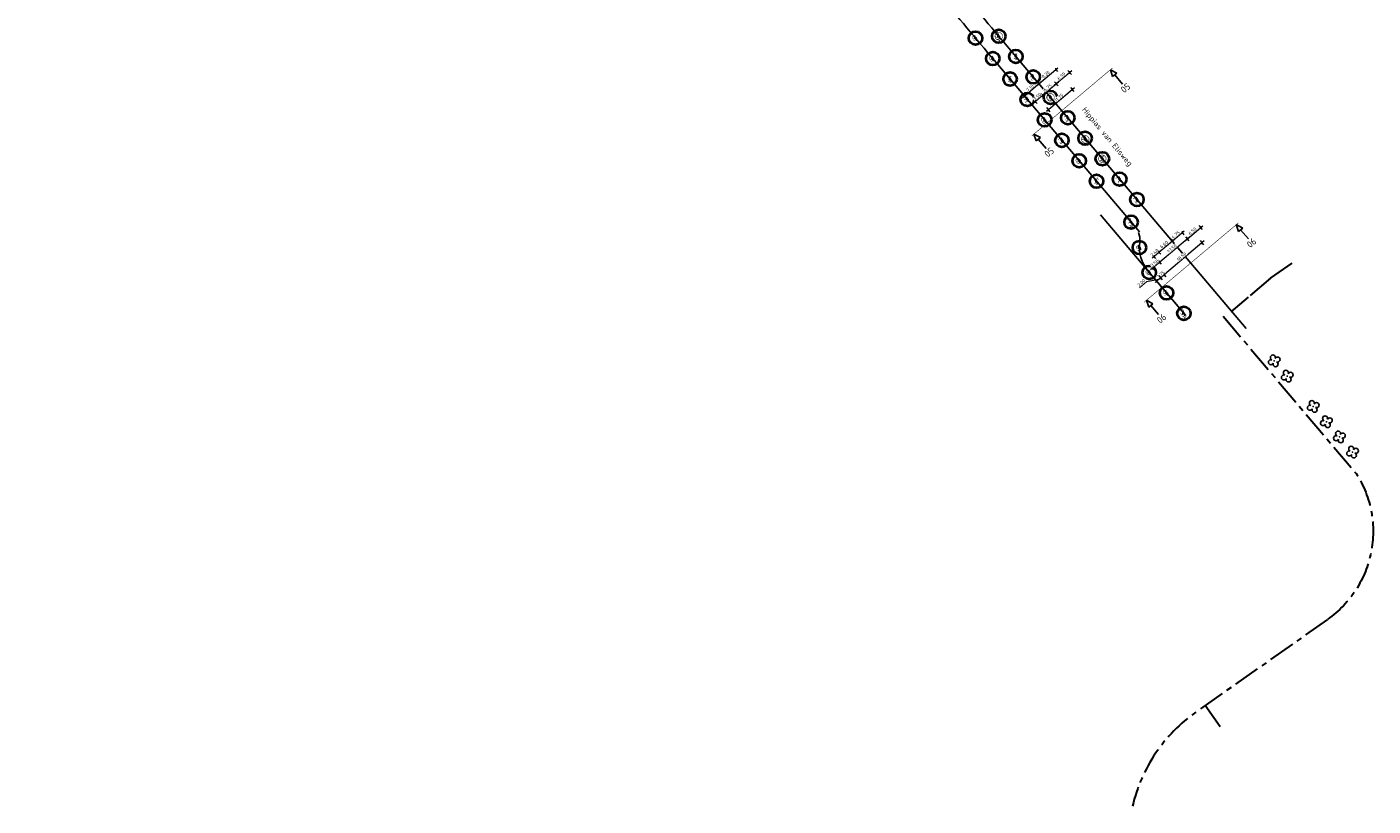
# Model space of a CAD drawing. Header units: metres. Extents: x 150805 to 161014, y 478675 to 486369.
# Tile 1 of 35: x 151349 to 151852, y 482745 to 483036. Entities that reach past the tile are written whole.
import ezdxf
from ezdxf.enums import TextEntityAlignment as Align

# ---------------------------------------------------------------- set-up
doc = ezdxf.new("R2010")
doc.units = ezdxf.units.M
doc.linetypes.add('AM-AS', pattern=[16, 10, -2, 2, -2])
doc.layers.get('0').update_dxf_attribs({"lineweight": 25})
doc.layers.get('Defpoints').update_dxf_attribs({"lineweight": 25, "true_color": 0xff7fff})
doc.layers.add('Bomen_GP_PV', color=7, linetype='Continuous')
for name, color, linetype, lineweight in [('N-WE-AM-AS_FIETSPAD-G', 3, 'AM-AS', 30), ('N-WE-GR-BOOM-1e-SD', 90, 'Continuous', 25), ('N-WE-GR-BOOM-T18', 10, 'Continuous', 18), ('N-WE-VH-KANTVERHARDING-G', 7, 'Continuous', 35), ('X-XX-AL-M', 7, 'Continuous', 18), ('X-XX-AL-VERWIJZING-S', 7, 'Continuous', 25)]:
    doc.layers.add(name, color=color, linetype=linetype, lineweight=lineweight)
doc.layers.add('N-WE-GR-BOOM-S', color=7, linetype='Continuous', lineweight=40, true_color=0x009900)
doc.styles.add('NLCS-ISO', font='NLCS-ISO.ttf')
doc.styles.add('NLCS-ISO-M500-T18', font='NLCS-ISO.ttf')
doc.styles.add('NLCS-ISO-M500-T25', font='NLCS-ISO.ttf')
doc.dimstyles.new('NLCS-M500-T25-SCHRAP-X_L2_H1', dxfattribs={"dimscale": 0.5, "dimtxt": 2.5, "dimasz": 1.4, "dimexe": 2, "dimexo": 2, "dimgap": 0.7, "dimtad": 1, "dimzin": 0, "dimdsep": 46, "dimtxsty": 'NLCS-ISO-M500-T25', "dimblk": 'OBLIQUE', "dimcen": 0, "dimdle": 2, "dimclrd": 256, "dimclre": 256, "dimclrt": 256, "dimadec": 1, "dimazin": 0, "dimtfac": 1, "dimtofl": 0, "dimtmove": 1, "dimatfit": 0, "dimldrblk": 'OBLIQUE', "dimfxl": 2, "dimfxlon": 1, "dimtfill": 1, "dimtfillclr": 254, "dimtolj": 1, "dimtzin": 0, "dimlwd": 18, "dimlwe": 18, "dimarcsym": 0})

# ---------------------------------------------------------------- blocks, each defined once
blk = doc.blocks.new('SAL-VERWIJZING_DOORSNEDE_BOVEN-SO')
for p, q in [((-2, 9), (0, 14)), ((0, 14), (2, 9)), ((2, 9), (-2, 9)), ((0, 0), (0, 9))]:
    blk.add_line(p, q)
at = {"lineweight": 50, "style": 'NLCS-ISO'}
blk.add_attdef('...', text='', height=5, dxfattribs=at).set_placement((-0.1, -1.2), align=Align.TOP_CENTER)
blk = doc.blocks.new('*U163')
blk.add_circle((0, 0), 5)
at = {"color": 0}
blk.add_circle((0, 0), 0.15, dxfattribs=at)
at = {"layer": 'Defpoints'}
blk.add_line((-2, 0), (2, 0), dxfattribs=at)
at = {"layer": 'N-WE-GR-BOOM-T18', "insert": (0, -2.3), "char_height": 3.2, "attachment_point": 8, "style": 'NLCS-ISO-M500-T18'}
blk.add_mtext_dynamic_manual_height_columns('FsA', width=4.734, gutter_width=9, heights=[0], dxfattribs=at)
blk = doc.blocks.new('*U150')
blk.add_circle((0, 0), 5)
at = {"color": 0}
blk.add_circle((0, 0), 0.15, dxfattribs=at)
at = {"layer": 'Defpoints'}
blk.add_line((-2, 0), (2, 0), dxfattribs=at)
at = {"layer": 'N-WE-GR-BOOM-T18', "insert": (0, -2.3), "char_height": 3.2, "attachment_point": 8, "style": 'NLCS-ISO-M500-T18'}
blk.add_mtext_dynamic_manual_height_columns('Ap', width=4.734, gutter_width=9, heights=[0], dxfattribs=at)
blk = doc.blocks.new('*U164')
blk.add_circle((0, 0), 5)
at = {"color": 0}
blk.add_circle((0, 0), 0.15, dxfattribs=at)
at = {"layer": 'Defpoints'}
blk.add_line((-2, 0), (2, 0), dxfattribs=at)
at = {"layer": 'N-WE-GR-BOOM-T18', "insert": (0, -2.3), "char_height": 3.2, "attachment_point": 8, "style": 'NLCS-ISO-M500-T18'}
blk.add_mtext_dynamic_manual_height_columns('Tc', width=4.734, gutter_width=9, heights=[0], dxfattribs=at)
blk = doc.blocks.new('*U165')
blk.add_circle((0, 0), 5)
at = {"color": 0}
blk.add_circle((0, 0), 0.15, dxfattribs=at)
at = {"layer": 'Defpoints'}
blk.add_line((-2, 0), (2, 0), dxfattribs=at)
at = {"layer": 'N-WE-GR-BOOM-T18', "insert": (0, -2.3), "char_height": 3.2, "attachment_point": 8, "style": 'NLCS-ISO-M500-T18'}
blk.add_mtext_dynamic_manual_height_columns('Cb', width=4.734, gutter_width=9, heights=[0], dxfattribs=at)
blk = doc.blocks.new('*U166')
blk.add_circle((0, 0), 5)
at = {"color": 0}
blk.add_circle((0, 0), 0.15, dxfattribs=at)
at = {"layer": 'Defpoints'}
blk.add_line((-2, 0), (2, 0), dxfattribs=at)
at = {"layer": 'N-WE-GR-BOOM-T18', "insert": (0, -2.3), "char_height": 3.2, "attachment_point": 8, "style": 'NLCS-ISO-M500-T18'}
blk.add_mtext_dynamic_manual_height_columns('Fs', width=4.734, gutter_width=9, heights=[0], dxfattribs=at)
blk = doc.blocks.new('*U155')
blk.add_circle((0, 0), 5)
at = {"color": 0}
blk.add_circle((0, 0), 0.15, dxfattribs=at)
at = {"layer": 'Defpoints'}
blk.add_line((-2, 0), (2, 0), dxfattribs=at)
at = {"layer": 'N-WE-GR-BOOM-T18', "insert": (0, -2.3), "char_height": 3.2, "attachment_point": 8, "style": 'NLCS-ISO-M500-T18'}
blk.add_mtext_dynamic_manual_height_columns('Gt', width=4.734, gutter_width=9, heights=[0], dxfattribs=at)
blk = doc.blocks.new('*U156')
blk.add_circle((0, 0), 5)
at = {"color": 0}
blk.add_circle((0, 0), 0.15, dxfattribs=at)
at = {"layer": 'Defpoints'}
blk.add_line((-2, 0), (2, 0), dxfattribs=at)
at = {"layer": 'N-WE-GR-BOOM-T18', "insert": (0, -2.3), "char_height": 3.2, "attachment_point": 8, "style": 'NLCS-ISO-M500-T18'}
blk.add_mtext_dynamic_manual_height_columns('Tp', width=4.734, gutter_width=9, heights=[0], dxfattribs=at)
blk = doc.blocks.new('*U161')
blk.add_circle((0, 0), 5)
at = {"color": 0}
blk.add_circle((0, 0), 0.15, dxfattribs=at)
at = {"layer": 'Defpoints'}
blk.add_line((-2, 0), (2, 0), dxfattribs=at)
at = {"layer": 'N-WE-GR-BOOM-T18', "insert": (0, -2.3), "char_height": 3.2, "attachment_point": 8, "style": 'NLCS-ISO-M500-T18'}
blk.add_mtext_dynamic_manual_height_columns('Pc', width=4.734, gutter_width=9, heights=[0], dxfattribs=at)
blk = doc.blocks.new('*U162')
blk.add_circle((0, 0), 5)
at = {"color": 0}
blk.add_circle((0, 0), 0.15, dxfattribs=at)
at = {"layer": 'Defpoints'}
blk.add_line((-2, 0), (2, 0), dxfattribs=at)
at = {"layer": 'N-WE-GR-BOOM-T18', "insert": (0, -2.3), "char_height": 3.2, "attachment_point": 8, "style": 'NLCS-ISO-M500-T18'}
blk.add_mtext_dynamic_manual_height_columns('Ur', width=4.734, gutter_width=9, heights=[0], dxfattribs=at)
blk = doc.blocks.new('*U158')
blk.add_circle((0, 0), 5)
at = {"color": 0}
blk.add_circle((0, 0), 0.15, dxfattribs=at)
at = {"layer": 'Defpoints'}
blk.add_line((-2, 0), (2, 0), dxfattribs=at)
at = {"layer": 'N-WE-GR-BOOM-T18', "insert": (0, -2.3), "char_height": 3.2, "attachment_point": 8, "style": 'NLCS-ISO-M500-T18'}
blk.add_mtext_dynamic_manual_height_columns('Pra', width=4.734, gutter_width=9, heights=[0], dxfattribs=at)
blk = doc.blocks.new('*U159')
blk.add_circle((0, 0), 5)
at = {"color": 0}
blk.add_circle((0, 0), 0.15, dxfattribs=at)
at = {"layer": 'Defpoints'}
blk.add_line((-2, 0), (2, 0), dxfattribs=at)
at = {"layer": 'N-WE-GR-BOOM-T18', "insert": (0, -2.3), "char_height": 3.2, "attachment_point": 8, "style": 'NLCS-ISO-M500-T18'}
blk.add_mtext_dynamic_manual_height_columns('Ul', width=4.734, gutter_width=9, heights=[0], dxfattribs=at)
blk = doc.blocks.new('*U160')
blk.add_circle((0, 0), 5)
at = {"color": 0}
blk.add_circle((0, 0), 0.15, dxfattribs=at)
at = {"layer": 'Defpoints'}
blk.add_line((-2, 0), (2, 0), dxfattribs=at)
at = {"layer": 'N-WE-GR-BOOM-T18', "insert": (0, -2.3), "char_height": 3.2, "attachment_point": 8, "style": 'NLCS-ISO-M500-T18'}
blk.add_mtext_dynamic_manual_height_columns('Qr', width=4.734, gutter_width=9, heights=[0], dxfattribs=at)
blk = doc.blocks.new('*U211')
at = {"color": 177, "true_color": 0x293189, "const_width": 0.4, "flags": 128}
blk.add_lwpolyline([(2.8, 0, -1), (-2.8, 0, -1)], format="xyb", close=True, dxfattribs=at)
at = {"color": 0}
blk.add_circle((0, 0), 0.15, dxfattribs=at)
at = {"layer": 'Defpoints'}
blk.add_line((-2, 0), (2, 0), dxfattribs=at)
blk = doc.blocks.new('_Oblique')
at = {"color": 0, "linetype": 'ByBlock', "lineweight": -2}
blk.add_line((-0.5, -0.5), (0.5, 0.5), dxfattribs=at)
blk = doc.blocks.new('*D173')
at = {"layer": 'Defpoints', "color": 0, "transparency": 16777216}
for p in [(151742.02, 483014.75), (151737.05, 483010.55)]:
    blk.add_point(p, dxfattribs=at)
at = {"layer": 'X-XX-AL-M', "linetype": 'Continuous', "lineweight": 18, "transparency": 16777216}
for p, q in [((151739.24, 483019.58), (151732.75, 483014.09)), ((151739.12, 483018.17), (151737.83, 483019.7)), ((151734.16, 483013.97), (151732.87, 483015.5))]:
    blk.add_line(p, q, dxfattribs=at)
at = {"layer": 'X-XX-AL-M', "lineweight": 18, "transparency": 16777216, "xscale": 0.7, "yscale": 0.7, "zscale": 0.7}
for p, rotation in [((151738.48, 483018.93), 40.20947126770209), ((151733.51, 483014.74), 220.2094712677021)]:
    blk.add_blockref('_Oblique', p, dxfattribs=dict(at, rotation=rotation))
at = {"layer": 'X-XX-AL-M', "transparency": 16777216, "insert": (151735.37, 483017.58), "char_height": 1.25, "attachment_point": 5, "rotation": 40.2095, "style": 'NLCS-ISO-M500-T25', "bg_fill": 3, "box_fill_scale": 1.1, "bg_fill_color": 256, "bg_fill_true_color": 13158600, "bg_fill_transparency": 0}
blk.add_mtext('\\A1;6.50', dxfattribs=at)
at = {"layer": 'Defpoints', "color": 0, "transparency": 16777216}
blk.add_point((151733.51, 483014.74), dxfattribs=at)
blk = doc.blocks.new('*D182')
at = {"layer": 'Defpoints', "color": 0, "transparency": 16777216}
for p in [(151741.8, 483009.96), (151732.81, 483002.41)]:
    blk.add_point(p, dxfattribs=at)
at = {"layer": 'X-XX-AL-M', "linetype": 'Continuous', "lineweight": 18, "transparency": 16777216}
for p, q in [((151740.3, 483013.29), (151729.8, 483004.42)), ((151740.18, 483011.89), (151738.89, 483013.41)), ((151731.21, 483004.3), (151729.92, 483005.83))]:
    blk.add_line(p, q, dxfattribs=at)
at = {"layer": 'X-XX-AL-M', "lineweight": 18, "transparency": 16777216, "xscale": 0.7, "yscale": 0.7, "zscale": 0.7}
for p, rotation in [((151739.54, 483012.65), 40.20947126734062), ((151730.56, 483005.06), 220.2094712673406)]:
    blk.add_blockref('_Oblique', p, dxfattribs=dict(at, rotation=rotation))
at = {"layer": 'X-XX-AL-M', "transparency": 16777216, "insert": (151734.42, 483009.6), "char_height": 1.25, "attachment_point": 5, "rotation": 40.2095, "style": 'NLCS-ISO-M500-T25', "bg_fill": 3, "box_fill_scale": 1.1, "bg_fill_color": 256, "bg_fill_true_color": 13158600, "bg_fill_transparency": 0}
blk.add_mtext('\\A1;11.75', dxfattribs=at)
at = {"layer": 'Defpoints', "color": 0, "transparency": 16777216}
blk.add_point((151730.56, 483005.06), dxfattribs=at)
blk = doc.blocks.new('*D183')
at = {"layer": 'Defpoints', "color": 0, "transparency": 16777216}
for p in [(151737.05, 483010.55), (151731.9, 483006.19)]:
    blk.add_point(p, dxfattribs=at)
at = {"layer": 'X-XX-AL-M', "linetype": 'Continuous', "lineweight": 18, "transparency": 16777216}
for p, q in [((151734.28, 483015.38), (151727.6, 483009.73)), ((151734.16, 483013.97), (151732.87, 483015.5)), ((151729, 483009.62), (151727.71, 483011.14))]:
    blk.add_line(p, q, dxfattribs=at)
at = {"layer": 'X-XX-AL-M', "lineweight": 18, "transparency": 16777216, "xscale": 0.7, "yscale": 0.7, "zscale": 0.7}
for p, rotation in [((151733.51, 483014.74), 40.20947126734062), ((151728.36, 483010.38), 220.2094712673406)]:
    blk.add_blockref('_Oblique', p, dxfattribs=dict(at, rotation=rotation))
at = {"layer": 'X-XX-AL-M', "transparency": 16777216, "insert": (151730.31, 483013.3), "char_height": 1.25, "attachment_point": 5, "rotation": 40.2095, "style": 'NLCS-ISO-M500-T25', "bg_fill": 3, "box_fill_scale": 1.1, "bg_fill_color": 256, "bg_fill_true_color": 13158600, "bg_fill_transparency": 0}
blk.add_mtext('\\A1;6.75', dxfattribs=at)
at = {"layer": 'Defpoints', "color": 0, "transparency": 16777216}
blk.add_point((151728.36, 483010.38), dxfattribs=at)
blk = doc.blocks.new('*D184')
at = {"layer": 'Defpoints', "color": 0, "transparency": 16777216}
for p in [(151731.9, 483006.19), (151729.23, 483003.93)]:
    blk.add_point(p, dxfattribs=at)
at = {"layer": 'X-XX-AL-M', "linetype": 'Continuous', "lineweight": 18, "transparency": 16777216}
for p, q in [((151729.12, 483011.02), (151724.92, 483007.47)), ((151729, 483009.62), (151727.71, 483011.14)), ((151726.33, 483007.36), (151725.04, 483008.88))]:
    blk.add_line(p, q, dxfattribs=at)
at = {"layer": 'X-XX-AL-M', "transparency": 16777216, "insert": (151726.39, 483009.99), "char_height": 1.25, "attachment_point": 5, "rotation": 40.2095, "style": 'NLCS-ISO-M500-T25', "bg_fill": 3, "box_fill_scale": 1.1, "bg_fill_color": 256, "bg_fill_true_color": 13158600, "bg_fill_transparency": 0}
blk.add_mtext('\\A1;3.50', dxfattribs=at)
at = {"layer": 'Defpoints', "color": 0, "transparency": 16777216}
blk.add_point((151725.69, 483008.12), dxfattribs=at)
at = {"layer": 'X-XX-AL-M', "lineweight": 18, "transparency": 16777216, "xscale": 0.7, "yscale": 0.7, "zscale": 0.7}
for p, rotation in [((151728.36, 483010.38), 40.20947126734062), ((151725.69, 483008.12), 220.2094712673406)]:
    blk.add_blockref('_Oblique', p, dxfattribs=dict(at, rotation=rotation))
blk = doc.blocks.new('*D189')
at = {"layer": 'Defpoints', "color": 0, "transparency": 16777216}
for p in [(151790.43, 482957.47), (151785.47, 482953.28)]:
    blk.add_point(p, dxfattribs=at)
at = {"layer": 'X-XX-AL-M', "linetype": 'Continuous', "lineweight": 18, "transparency": 16777216}
for p, q in [((151781.7, 482956.19), (151788.19, 482961.68)), ((151788.07, 482960.27), (151786.78, 482961.8)), ((151783.11, 482956.07), (151781.81, 482957.6))]:
    blk.add_line(p, q, dxfattribs=at)
at = {"layer": 'X-XX-AL-M', "lineweight": 18, "transparency": 16777216, "xscale": 0.7, "yscale": 0.7, "zscale": 0.7}
for p, rotation in [((151787.42, 482961.03), 40.20947126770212), ((151782.46, 482956.84), 220.2094712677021)]:
    blk.add_blockref('_Oblique', p, dxfattribs=dict(at, rotation=rotation))
at = {"layer": 'X-XX-AL-M', "transparency": 16777216, "insert": (151784.31, 482959.68), "char_height": 1.25, "attachment_point": 5, "rotation": 40.2095, "style": 'NLCS-ISO-M500-T25', "bg_fill": 3, "box_fill_scale": 1.1, "bg_fill_color": 256, "bg_fill_true_color": 13158600, "bg_fill_transparency": 0}
blk.add_mtext('\\A1;6.50', dxfattribs=at)
at = {"layer": 'Defpoints', "color": 0, "transparency": 16777216}
blk.add_point((151787.42, 482961.03), dxfattribs=at)
blk = doc.blocks.new('*D190')
at = {"layer": 'Defpoints', "color": 0, "transparency": 16777216}
for p in [(151779.94, 482952.46), (151774.9, 482948.2)]:
    blk.add_point(p, dxfattribs=at)
at = {"layer": 'X-XX-AL-M', "linetype": 'Continuous', "lineweight": 18, "transparency": 16777216}
for p, q in [((151771.08, 482951.17), (151777.65, 482956.72)), ((151777.53, 482955.31), (151776.24, 482956.84)), ((151772.49, 482951.05), (151771.2, 482952.58))]:
    blk.add_line(p, q, dxfattribs=at)
at = {"layer": 'X-XX-AL-M', "lineweight": 18, "transparency": 16777216, "xscale": 0.7, "yscale": 0.7, "zscale": 0.7}
for p, rotation in [((151776.88, 482956.07), 40.20947126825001), ((151771.84, 482951.81), 220.20947126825)]:
    blk.add_blockref('_Oblique', p, dxfattribs=dict(at, rotation=rotation))
at = {"layer": 'X-XX-AL-M', "transparency": 16777216, "insert": (151773.73, 482954.69), "char_height": 1.25, "attachment_point": 5, "rotation": 40.2095, "style": 'NLCS-ISO-M500-T25', "bg_fill": 3, "box_fill_scale": 1.1, "bg_fill_color": 256, "bg_fill_true_color": 13158600, "bg_fill_transparency": 0}
blk.add_mtext('\\A1;6.60', dxfattribs=at)
at = {"layer": 'Defpoints', "color": 0, "transparency": 16777216}
blk.add_point((151776.88, 482956.07), dxfattribs=at)
blk = doc.blocks.new('*D191')
at = {"layer": 'Defpoints', "color": 0, "transparency": 16777216}
for p in [(151789.93, 482953.03), (151773.82, 482943.43), (151775.77, 482941.13)]:
    blk.add_point(p, dxfattribs=at)
at = {"layer": 'X-XX-AL-M', "linetype": 'Continuous', "lineweight": 18, "transparency": 16777216}
for p, q in [((151788.72, 482956.02), (151773.06, 482942.79)), ((151788.6, 482954.61), (151787.31, 482956.14)), ((151774.47, 482942.67), (151773.18, 482944.2))]:
    blk.add_line(p, q, dxfattribs=at)
at = {"layer": 'X-XX-AL-M', "lineweight": 18, "transparency": 16777216, "xscale": 0.7, "yscale": 0.7, "zscale": 0.7}
for p, rotation in [((151787.95, 482955.37), 40.20947126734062), ((151773.82, 482943.43), 220.2094712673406)]:
    blk.add_blockref('_Oblique', p, dxfattribs=dict(at, rotation=rotation))
at = {"layer": 'X-XX-AL-M', "transparency": 16777216, "insert": (151780.26, 482950.15), "char_height": 1.25, "attachment_point": 5, "rotation": 40.2095, "style": 'NLCS-ISO-M500-T25', "bg_fill": 3, "box_fill_scale": 1.1, "bg_fill_color": 256, "bg_fill_true_color": 13158600, "bg_fill_transparency": 0}
blk.add_mtext('\\A1;18.50', dxfattribs=at)
blk = doc.blocks.new('*D192')
at = {"layer": 'Defpoints', "color": 0, "transparency": 16777216}
for p in [(151785.47, 482953.28), (151772.15, 482948.12), (151775.16, 482944.56)]:
    blk.add_point(p, dxfattribs=at)
at = {"layer": 'X-XX-AL-M', "linetype": 'Continuous', "lineweight": 18, "transparency": 16777216}
for p, q in [((151783.22, 482957.48), (151771.39, 482947.48)), ((151783.11, 482956.07), (151781.81, 482957.6)), ((151772.8, 482947.36), (151771.51, 482948.88))]:
    blk.add_line(p, q, dxfattribs=at)
at = {"layer": 'X-XX-AL-M', "lineweight": 18, "transparency": 16777216, "xscale": 0.7, "yscale": 0.7, "zscale": 0.7}
for p, rotation in [((151782.46, 482956.84), 40.20947126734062), ((151772.15, 482948.12), 220.2094712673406)]:
    blk.add_blockref('_Oblique', p, dxfattribs=dict(at, rotation=rotation))
at = {"layer": 'X-XX-AL-M', "transparency": 16777216, "insert": (151776.68, 482953.22), "char_height": 1.25, "attachment_point": 5, "rotation": 40.2095, "style": 'NLCS-ISO-M500-T25', "bg_fill": 3, "box_fill_scale": 1.1, "bg_fill_color": 256, "bg_fill_true_color": 13158600, "bg_fill_transparency": 0}
blk.add_mtext('\\A1;13.50', dxfattribs=at)
blk = doc.blocks.new('*D193')
at = {"layer": 'Defpoints', "color": 0, "transparency": 16777216}
for p in [(151775.16, 482944.56), (151772.49, 482942.3)]:
    blk.add_point(p, dxfattribs=at)
at = {"layer": 'X-XX-AL-M', "linetype": 'Continuous', "lineweight": 18, "transparency": 16777216}
for p, q in [((151772.91, 482948.77), (151768.71, 482945.22)), ((151772.8, 482947.36), (151771.51, 482948.88)), ((151770.12, 482945.1), (151768.83, 482946.63))]:
    blk.add_line(p, q, dxfattribs=at)
at = {"layer": 'X-XX-AL-M', "transparency": 16777216, "insert": (151770.18, 482947.74), "char_height": 1.25, "attachment_point": 5, "rotation": 40.2095, "style": 'NLCS-ISO-M500-T25', "bg_fill": 3, "box_fill_scale": 1.1, "bg_fill_color": 256, "bg_fill_true_color": 13158600, "bg_fill_transparency": 0}
blk.add_mtext('\\A1;3.50', dxfattribs=at)
at = {"layer": 'Defpoints', "color": 0, "transparency": 16777216}
blk.add_point((151769.48, 482945.86), dxfattribs=at)
at = {"layer": 'X-XX-AL-M', "lineweight": 18, "transparency": 16777216, "xscale": 0.7, "yscale": 0.7, "zscale": 0.7}
for p, rotation in [((151769.48, 482945.86), 220.2094712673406), ((151772.15, 482948.12), 40.20947126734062)]:
    blk.add_blockref('_Oblique', p, dxfattribs=dict(at, rotation=rotation))
blk = doc.blocks.new('*D194')
at = {"layer": 'Defpoints', "color": 0, "transparency": 16777216}
blk.add_point((151779.94, 482952.46), dxfattribs=at)
at = {"layer": 'X-XX-AL-M', "linetype": 'Continuous', "lineweight": 18, "transparency": 16777216}
for p, q in [((151776.12, 482955.43), (151781.28, 482959.79)), ((151780.51, 482959.14), (151781.16, 482958.38)), ((151777.53, 482955.31), (151776.24, 482956.84))]:
    blk.add_line(p, q, dxfattribs=at)
at = {"layer": 'X-XX-AL-M', "lineweight": 18, "transparency": 16777216, "xscale": 0.7, "yscale": 0.7, "zscale": 0.7}
for p, rotation in [((151780.51, 482959.14), 40.20947126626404), ((151776.88, 482956.07), 220.209471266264)]:
    blk.add_blockref('_Oblique', p, dxfattribs=dict(at, rotation=rotation))
at = {"layer": 'X-XX-AL-M', "transparency": 16777216, "insert": (151778.07, 482958.35), "char_height": 1.25, "attachment_point": 5, "rotation": 40.2095, "style": 'NLCS-ISO-M500-T25', "bg_fill": 3, "box_fill_scale": 1.1, "bg_fill_color": 256, "bg_fill_true_color": 13158600, "bg_fill_transparency": 0}
blk.add_mtext('\\A1;4.75', dxfattribs=at)
at = {"layer": 'Defpoints', "color": 0, "transparency": 16777216}
blk.add_point((151780.51, 482959.14), dxfattribs=at)
blk.add_point((151780.51, 482959.14), dxfattribs=at)
blk = doc.blocks.new('*D195')
at = {"layer": 'Defpoints', "color": 0, "transparency": 16777216}
for p in [(151773.45, 482946.19), (151774.9, 482948.2)]:
    blk.add_point(p, dxfattribs=at)
at = {"layer": 'X-XX-AL-M', "linetype": 'Continuous', "lineweight": 18, "transparency": 16777216}
for p, q in [((151772.61, 482952.46), (151769.25, 482949.62)), ((151770.66, 482949.5), (151769.37, 482951.03)), ((151772.49, 482951.05), (151771.2, 482952.58))]:
    blk.add_line(p, q, dxfattribs=at)
at = {"layer": 'X-XX-AL-M', "transparency": 16777216, "insert": (151770.15, 482951.65), "char_height": 1.25, "attachment_point": 5, "rotation": 40.2095, "style": 'NLCS-ISO-M500-T25', "bg_fill": 3, "box_fill_scale": 1.1, "bg_fill_color": 256, "bg_fill_true_color": 13158600, "bg_fill_transparency": 0}
blk.add_mtext('\\A1;2.40', dxfattribs=at)
at = {"layer": 'Defpoints', "color": 0, "transparency": 16777216}
blk.add_point((151770.01, 482950.26), dxfattribs=at)
at = {"layer": 'X-XX-AL-M', "lineweight": 18, "transparency": 16777216, "xscale": 0.7, "yscale": 0.7, "zscale": 0.7}
for p, rotation in [((151770.01, 482950.26), 220.2094712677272), ((151771.84, 482951.81), 40.20947126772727)]:
    blk.add_blockref('_Oblique', p, dxfattribs=dict(at, rotation=rotation))
blk = doc.blocks.new('*D206')
at = {"layer": 'Defpoints', "color": 0, "transparency": 16777216}
for p in [(151728.11, 483013.47), (151722.68, 483008.88)]:
    blk.add_point(p, dxfattribs=at)
at = {"layer": 'X-XX-AL-M', "linetype": 'Continuous', "lineweight": 18, "transparency": 16777216}
for p, q in [((151720.82, 483009.54), (151727.77, 483015.42)), ((151727.46, 483014.23), (151726.36, 483015.54)), ((151722.04, 483009.65), (151720.93, 483010.95))]:
    blk.add_line(p, q, dxfattribs=at)
at = {"layer": 'X-XX-AL-M', "lineweight": 18, "transparency": 16777216, "xscale": 0.7, "yscale": 0.7, "zscale": 0.7}
for p, rotation in [((151727, 483014.77), 40.20947126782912), ((151721.58, 483010.19), 220.2094712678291)]:
    blk.add_blockref('_Oblique', p, dxfattribs=dict(at, rotation=rotation))
at = {"layer": 'X-XX-AL-M', "transparency": 16777216, "insert": (151723.66, 483013.23), "char_height": 1.25, "attachment_point": 5, "rotation": 40.2095, "style": 'NLCS-ISO-M500-T25', "bg_fill": 3, "box_fill_scale": 1.1, "bg_fill_color": 256, "bg_fill_true_color": 13158600, "bg_fill_transparency": 0}
blk.add_mtext('\\A1;7.10', dxfattribs=at)
at = {"layer": 'Defpoints', "color": 0, "transparency": 16777216}
blk.add_point((151727, 483014.77), dxfattribs=at)
blk = doc.blocks.new('*D207')
at = {"layer": 'Defpoints', "color": 0, "transparency": 16777216}
blk.add_point((151728.11, 483013.47), dxfattribs=at)
at = {"layer": 'X-XX-AL-M', "linetype": 'Continuous', "lineweight": 18, "transparency": 16777216}
for p, q in [((151726.24, 483014.13), (151734.03, 483020.71)), ((151733.26, 483020.07), (151733.91, 483019.3)), ((151727.46, 483014.23), (151726.36, 483015.54))]:
    blk.add_line(p, q, dxfattribs=at)
at = {"layer": 'X-XX-AL-M', "lineweight": 18, "transparency": 16777216, "xscale": 0.7, "yscale": 0.7, "zscale": 0.7}
for p, rotation in [((151733.26, 483020.07), 40.20947126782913), ((151727, 483014.77), 220.2094712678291)]:
    blk.add_blockref('_Oblique', p, dxfattribs=dict(at, rotation=rotation))
at = {"layer": 'X-XX-AL-M', "transparency": 16777216, "insert": (151729.5, 483018.16), "char_height": 1.25, "attachment_point": 5, "rotation": 40.2095, "style": 'NLCS-ISO-M500-T25', "bg_fill": 3, "box_fill_scale": 1.1, "bg_fill_color": 256, "bg_fill_true_color": 13158600, "bg_fill_transparency": 0}
blk.add_mtext('\\A1;8.20', dxfattribs=at)
at = {"layer": 'Defpoints', "color": 0, "transparency": 16777216}
blk.add_point((151733.26, 483020.07), dxfattribs=at)
blk.add_point((151733.26, 483020.07), dxfattribs=at)
blk = doc.blocks.new('*D208')
at = {"layer": 'X-XX-AL-M', "linetype": 'Continuous', "lineweight": 18, "transparency": 16777216}
for p, q in [((151774.59, 482944.08), (151771.72, 482941.66)), ((151774.47, 482942.67), (151773.18, 482944.2)), ((151773.13, 482941.54), (151771.84, 482943.07))]:
    blk.add_line(p, q, dxfattribs=at)
at = {"layer": 'X-XX-AL-M', "transparency": 16777216, "insert": (151772.53, 482943.61), "char_height": 1.25, "attachment_point": 5, "rotation": 40.2095, "style": 'NLCS-ISO-M500-T25', "bg_fill": 3, "box_fill_scale": 1.1, "bg_fill_color": 256, "bg_fill_true_color": 13158600, "bg_fill_transparency": 0}
blk.add_mtext('\\A1;1.75', dxfattribs=at)
at = {"layer": 'Defpoints', "color": 0, "transparency": 16777216}
for p in [(151772.49, 482942.3), (151774.43, 482940.01), (151775.77, 482941.13)]:
    blk.add_point(p, dxfattribs=at)
at = {"layer": 'X-XX-AL-M', "lineweight": 18, "transparency": 16777216, "xscale": 0.7, "yscale": 0.7, "zscale": 0.7}
for p, rotation in [((151773.82, 482943.43), 40.20947126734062), ((151772.49, 482942.3), 220.2094712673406)]:
    blk.add_blockref('_Oblique', p, dxfattribs=dict(at, rotation=rotation))
blk = doc.blocks.new('*D209')
at = {"layer": 'Defpoints', "color": 0, "transparency": 16777216}
for p in [(151770.96, 482941.01), (151774.43, 482940.01), (151774.65, 482936.64)]:
    blk.add_point(p, dxfattribs=at)
at = {"layer": 'X-XX-AL-M', "linetype": 'Continuous', "lineweight": 18, "transparency": 16777216}
for p, q in [((151767.22, 482940.76), (151764.59, 482938.53)), ((151771.72, 482941.66), (151767.22, 482940.76)), ((151771.6, 482940.25), (151770.31, 482941.77)), ((151770.96, 482941.01), (151770.42, 482940.56)), ((151772.49, 482942.3), (151770.96, 482941.01)), ((151773.13, 482941.54), (151771.84, 482943.07)), ((151772.49, 482942.3), (151773.02, 482942.75))]:
    blk.add_line(p, q, dxfattribs=at)
at = {"layer": 'X-XX-AL-M', "lineweight": 18, "transparency": 16777216, "xscale": 0.7, "yscale": 0.7, "zscale": 0.7}
for p, rotation in [((151770.96, 482941.01), 40.20947126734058), ((151772.49, 482942.3), 220.2094712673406)]:
    blk.add_blockref('_Oblique', p, dxfattribs=dict(at, rotation=rotation))
at = {"layer": 'X-XX-AL-M', "transparency": 16777216, "insert": (151765.27, 482940.39), "char_height": 1.25, "attachment_point": 5, "rotation": 40.2095, "style": 'NLCS-ISO-M500-T25', "bg_fill": 3, "box_fill_scale": 1.1, "bg_fill_color": 256, "bg_fill_true_color": 13158600, "bg_fill_transparency": 0}
blk.add_mtext('\\A1;2.00', dxfattribs=at)
blk = doc.blocks.new('SGR-BOOM_GBKN')
for p, q in [((-0.03, 0), (0.03, 0)), ((0, 0.03), (0, -0.03))]:
    blk.add_line(p, q)
for centre, start, end in [((-0.25, -0.1), 67.1244, 157.1244), ((-0.1, 0.25), 157.1244, 247.1244), ((-0.1, 0.25), 337.1244, 157.1244), ((0.25, 0.1), 247.1244, 337.1244), ((-0.25, -0.1), 157.1244, 337.1244), ((0.1, -0.25), 157.1244, 337.1244), ((0.1, -0.25), 337.1244, 67.1244)]:
    blk.add_arc(centre, 0.188, start, end)
at = {"extrusion": (0, 0, -1)}
blk.add_arc((-0.25, 0.1), 0.188, 22.8756, 202.8756, dxfattribs=at)

msp = doc.modelspace()

# ---------------------------------------------------------------- linework, layer by layer
at = {"layer": 'Defpoints', "linetype": 'Continuous', "flags": 128}
for points in [[(151804.35, 482923.275), (151718.408, 483024.94, -0.0026625), (151677.359, 483074.026), (151633.845, 483126.627), (151610.023, 483155.424, -0.0057375), (151465.661, 483334.065), (151428.256, 483381.456, -0.0082544), (151157.762, 483736.036, -0.0065463), (150913.506, 484076.675, 0.0061687), (150896.388, 484100.586), (150852.424, 484160.422)], [(151764.497, 482959.421), (151712.986, 483020.356, -0.0026625), (151671.888, 483069.5), (151628.374, 483122.101), (151604.552, 483150.898, -0.0057375), (151460.088, 483329.667), (151422.683, 483377.057, -0.0082544), (151152.047, 483731.823, -0.0065463), (150907.682, 484072.614, 0.0061687), (150890.666, 484096.382), (150846.703, 484156.218)], [(151764.162, 482959.14, -0.1434922), (151764.653, 482955.659, 0.2148798), (151767.758, 482944.798), (151781.679, 482928.33)]]:
    msp.add_lwpolyline(points, format="xyb", dxfattribs=at)
at = {"layer": 'N-WE-AM-AS_FIETSPAD-G'}
for p, q in [((151805.127, 482935.058), (151798.635, 482929.57)), ((151794.699, 482774.522), (151789.082, 482782.491))]:
    msp.add_line(p, q, dxfattribs=at)
at = {"layer": 'N-WE-AM-AS_FIETSPAD-G', "flags": 128}
for points in [[(151813.449, 482942.098), (151821.542, 482947.782)], [(151813.451, 482942.095), (151813.451, 482942.095), (151805.127, 482935.058)]]:
    msp.add_lwpolyline(points, dxfattribs=at)
for points in [[(151795.803, 482927.887), (151845.424, 482869.187, -0.4008478), (151834.684, 482814.632)], [(151834.684, 482814.632), (151785.675, 482780.09, 0.1834698), (151761.935, 482744.934)]]:
    msp.add_lwpolyline(points, format="xyb", dxfattribs=at)
at = {"layer": 'N-WE-GR-BOOM-1e-SD', "flags": 128}
msp.add_lwpolyline([(151750.046, 482965.751), (151781.679, 482928.33)], dxfattribs=at)
at = {"layer": 'X-XX-AL-VERWIJZING-S', "linetype": 'AM-AS', "const_width": 0.2, "flags": 128}
for points in [[(151724.394, 482995.327), (151754.442, 483020.627)], [(151766.269, 482933.135), (151801.459, 482962.765)]]:
    msp.add_lwpolyline(points, dxfattribs=at)

# ---------------------------------------------------------------- block references
at = {"layer": 'Bomen_GP_PV', "xscale": 5, "yscale": 5, "zscale": 5}
for p in [(151814.844, 482911.245), (151819.713, 482905.54), (151829.414, 482894.209), (151834.3, 482888.519), (151839.192, 482882.834), (151844.089, 482877.153)]:
    msp.add_blockref('SGR-BOOM_GBKN', p, dxfattribs=at)
at = {"layer": 'N-WE-GR-BOOM-S'}
for name, p, xscale, yscale, zscale, rotation in [('*U162', (151703.33, 483031.807), 0.4999999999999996, 0.4999999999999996, 0.4999999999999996, 299.7124591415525), ('*U163', (151712.021, 483032.508), 0.4999999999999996, 0.4999999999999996, 0.4999999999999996, 299.7124591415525), ('*U211', (151712.021, 483032.508), 0.5, 0.5, 0.5, 300.0342889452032), ('*U155', (151709.773, 483024.159), 0.4999999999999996, 0.4999999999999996, 0.4999999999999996, 299.7124591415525), ('*U150', (151718.408, 483024.94), 0.4999999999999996, 0.4999999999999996, 0.4999999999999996, 299.7124591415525), ('*U150', (151716.227, 483016.521), 0.4999999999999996, 0.4999999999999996, 0.4999999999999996, 299.7124591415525), ('*U164', (151724.864, 483017.303), 0.4999999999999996, 0.4999999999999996, 0.4999999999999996, 299.7124591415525), ('*U164', (151722.683, 483008.884), 0.4999999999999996, 0.4999999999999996, 0.4999999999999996, 299.7124591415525), ('*U165', (151731.319, 483009.666), 0.4999999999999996, 0.4999999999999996, 0.4999999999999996, 299.7124591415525), ('*U211', (151731.319, 483009.666), 0.5, 0.5, 0.5, 300.0342889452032), ('*U165', (151729.139, 483001.247), 0.4999999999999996, 0.4999999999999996, 0.4999999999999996, 299.7124591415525), ('*U166', (151737.775, 483002.029), 0.4999999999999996, 0.4999999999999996, 0.4999999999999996, 299.7124591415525), ('*U166', (151735.595, 482993.61), 0.4999999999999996, 0.4999999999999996, 0.4999999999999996, 299.7124591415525), ('*U155', (151744.231, 482994.392), 0.4999999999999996, 0.4999999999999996, 0.4999999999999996, 299.7124591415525), ('*U211', (151744.331, 482993.971), 0.5, 0.5, 0.5, 300.0342889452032), ('*U155', (151742.051, 482985.974), 0.4999999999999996, 0.4999999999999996, 0.4999999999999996, 299.7124591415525), ('*U156', (151750.687, 482986.755), 0.4999999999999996, 0.4999999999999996, 0.4999999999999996, 299.7124591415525), ('*U211', (151750.687, 482986.755), 0.5, 0.5, 0.5, 300.0342889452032), ('*U156', (151748.507, 482978.337), 0.4999999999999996, 0.4999999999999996, 0.4999999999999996, 299.7124591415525), ('*U161', (151757.143, 482979.118), 0.4999999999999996, 0.4999999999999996, 0.4999999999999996, 299.7124591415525), ('*U166', (151763.599, 482971.481), 0.4999999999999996, 0.4999999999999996, 0.4999999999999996, 299.7124591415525), ('*U158', (151761.404, 482963.079), 0.4999999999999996, 0.4999999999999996, 0.4999999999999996, 299.7124591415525), ('*U159', (151764.509, 482953.573), 0.4999999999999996, 0.4999999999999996, 0.4999999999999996, 299.7124591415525), ('*U160', (151768.197, 482944.278), 0.4999999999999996, 0.4999999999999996, 0.4999999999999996, 299.7124591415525), ('*U162', (151774.653, 482936.641), 0.4999999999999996, 0.4999999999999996, 0.4999999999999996, 299.7124591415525), ('*U163', (151781.109, 482929.005), 0.4999999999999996, 0.4999999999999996, 0.4999999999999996, 299.7124591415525)]:
    msp.add_blockref(name, p, dxfattribs=dict(at, xscale=xscale, yscale=yscale, zscale=zscale, rotation=rotation))
at = {"layer": 'X-XX-AL-VERWIJZING-S', "xscale": 0.4999999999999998, "yscale": 0.4999999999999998, "zscale": 0.4999999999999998, "rotation": 40.09638326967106}
for p, values in [((151758.186, 483014.628), {'...': '05'}), ((151729.668, 482990.616), {'...': '05'}), ((151805.203, 482956.766), {'...': '06'}), ((151771.642, 482928.509), {'...': '06'})]:
    msp.add_blockref('SAL-VERWIJZING_DOORSNEDE_BOVEN-SO', p, dxfattribs=at).add_auto_attribs(values)

# ---------------------------------------------------------------- next in the draw order: dimensions: what is measured, and where the dimension line sits
at = {"layer": 'X-XX-AL-M'}
for p1, p2, distance, picture, middle in [((151742.017, 483014.747), (151737.053, 483010.551), -5.482, '*D173', (151735.367, 483017.58)), ((151785.469, 482953.277), (151790.433, 482957.473), 4.661, '*D189', (151784.313, 482959.679))]:
    dim = msp.add_aligned_dim(p1=p1, p2=p2, distance=distance, dimstyle='NLCS-M500-T25-SCHRAP-X_L2_H1', dxfattribs=at)
    dim.commit()
    dim.dimension.update_dxf_attribs({"geometry": picture, "text_midpoint": middle})

# ---------------------------------------------------------------- next in the draw order: dimensions: what is measured, and where the dimension line sits
dim = msp.add_linear_dim(base=(151730.562, 483005.063), p1=(151741.805, 483009.964), p2=(151732.805, 483002.409), angle=40.20947, dimstyle='NLCS-M500-T25-SCHRAP-X_L2_H1', dxfattribs=at)
dim.commit()
dim.dimension.update_dxf_attribs({"geometry": '*D182', "text_midpoint": (151734.419, 483009.601)})
dim = msp.add_aligned_dim(p1=(151774.898, 482948.201), p2=(151779.938, 482952.462), distance=4.73, dimstyle='NLCS-M500-T25-SCHRAP-X_L2_H1', dxfattribs=at)
dim.commit()
dim.dimension.update_dxf_attribs({"geometry": '*D190', "text_midpoint": (151773.735, 482954.689)})

# ---------------------------------------------------------------- next in the draw order: texts
at = {"layer": 'N-WE-VH-KANTVERHARDING-G', "color": 7, "insert": (151744.523, 483006.272), "char_height": 2.03116, "attachment_point": 1, "rotation": 309.78429, "style": 'NLCS-ISO-M500-T25'}
msp.add_mtext_dynamic_manual_height_columns('Hippias van Elisweg', width=24.37447, gutter_width=25, heights=[0], dxfattribs=at)

# ---------------------------------------------------------------- next in the draw order: dimensions: what is measured, and where the dimension line sits
at = {"layer": 'X-XX-AL-M'}
for base, p1, p2, picture, middle in [((151728.359, 483010.379), (151737.053, 483010.551), (151731.898, 483006.193), '*D183', (151730.307, 483013.303)), ((151773.823, 482943.432), (151789.93, 482953.034), (151775.768, 482941.131), '*D191', (151780.258, 482950.148))]:
    dim = msp.add_linear_dim(base=base, p1=p1, p2=p2, angle=40.20947, dimstyle='NLCS-M500-T25-SCHRAP-X_L2_H1', dxfattribs=at)
    dim.commit()
    dim.dimension.update_dxf_attribs({"geometry": picture, "text_midpoint": middle})

# ---------------------------------------------------------------- next in the draw order: dimensions: what is measured, and where the dimension line sits
dim = msp.add_linear_dim(base=(151725.686, 483008.12), p1=(151731.898, 483006.193), p2=(151729.225, 483003.933), angle=40.20947, dimstyle='NLCS-M500-T25-SCHRAP-X_L2_H1', dxfattribs=at)
dim.commit()
dim.dimension.update_dxf_attribs({"geometry": '*D184', "text_midpoint": (151727.023, 483009.25), "dimtype": 160})
dim = msp.add_linear_dim(base=(151772.151, 482948.121), p1=(151785.469, 482953.277), p2=(151775.16, 482944.561), angle=220.20947, dimstyle='NLCS-M500-T25-SCHRAP-X_L2_H1', dxfattribs=at)
dim.commit()
dim.dimension.update_dxf_attribs({"geometry": '*D192', "text_midpoint": (151776.676, 482953.223)})

# ---------------------------------------------------------------- next in the draw order: dimensions: what is measured, and where the dimension line sits
dim = msp.add_aligned_dim(p1=(151722.683, 483008.884), p2=(151728.105, 483013.468), distance=1.708, dimstyle='NLCS-M500-T25-SCHRAP-X_L2_H1', dxfattribs=at)
dim.commit()
dim.dimension.update_dxf_attribs({"geometry": '*D206', "text_midpoint": (151723.662, 483013.225)})
dim = msp.add_linear_dim(base=(151780.512, 482959.141), p1=(151779.938, 482952.462), p2=(151780.512, 482959.141), angle=220.20947, dimstyle='NLCS-M500-T25-SCHRAP-X_L2_H1', dxfattribs=at)
dim.commit()
dim.dimension.update_dxf_attribs({"geometry": '*D194', "text_midpoint": (151778.069, 482958.353)})
dim = msp.add_linear_dim(base=(151769.478, 482945.861), p1=(151775.16, 482944.561), p2=(151772.487, 482942.302), angle=220.20947, dimstyle='NLCS-M500-T25-SCHRAP-X_L2_H1', dxfattribs=at)
dim.commit()
dim.dimension.update_dxf_attribs({"geometry": '*D193', "text_midpoint": (151770.814, 482946.991), "dimtype": 160})

# ---------------------------------------------------------------- next in the draw order: dimensions: what is measured, and where the dimension line sits
dim = msp.add_linear_dim(base=(151733.265, 483020.066), p1=(151728.105, 483013.468), p2=(151733.265, 483020.066), angle=220.20947, dimstyle='NLCS-M500-T25-SCHRAP-X_L2_H1', dxfattribs=at)
dim.commit()
dim.dimension.update_dxf_attribs({"geometry": '*D207', "text_midpoint": (151729.504, 483018.164)})
dim = msp.add_linear_dim(base=(151770.011, 482950.265), p1=(151774.898, 482948.201), p2=(151773.452, 482946.194), angle=40.20947, dimstyle='NLCS-M500-T25-SCHRAP-X_L2_H1', dxfattribs=at)
dim.commit()
dim.dimension.update_dxf_attribs({"geometry": '*D195', "text_midpoint": (151770.775, 482950.91), "dimtype": 160})

# ---------------------------------------------------------------- next in the draw order: dimensions: what is measured, and where the dimension line sits
dim = msp.add_linear_dim(base=(151772.487, 482942.302), p1=(151775.768, 482941.131), p2=(151774.428, 482940.005), angle=40.20947, dimstyle='NLCS-M500-T25-SCHRAP-X_L2_H1', dxfattribs=at)
dim.commit()
dim.dimension.update_dxf_attribs({"geometry": '*D208', "text_midpoint": (151773.155, 482942.867), "dimtype": 160})

# ---------------------------------------------------------------- next in the draw order: dimensions: what is measured, and where the dimension line sits
dim = msp.add_linear_dim(base=(151770.959, 482941.011), p1=(151774.428, 482940.005), p2=(151774.653, 482936.641), angle=40.20947, dimstyle='NLCS-M500-T25-SCHRAP-X_L2_H1', dxfattribs=at)
dim.commit()
dim.dimension.update_dxf_attribs({"geometry": '*D209', "text_midpoint": (151766.954, 482940.53), "dimtype": 160})

doc.saveas('drawing.dxf')
